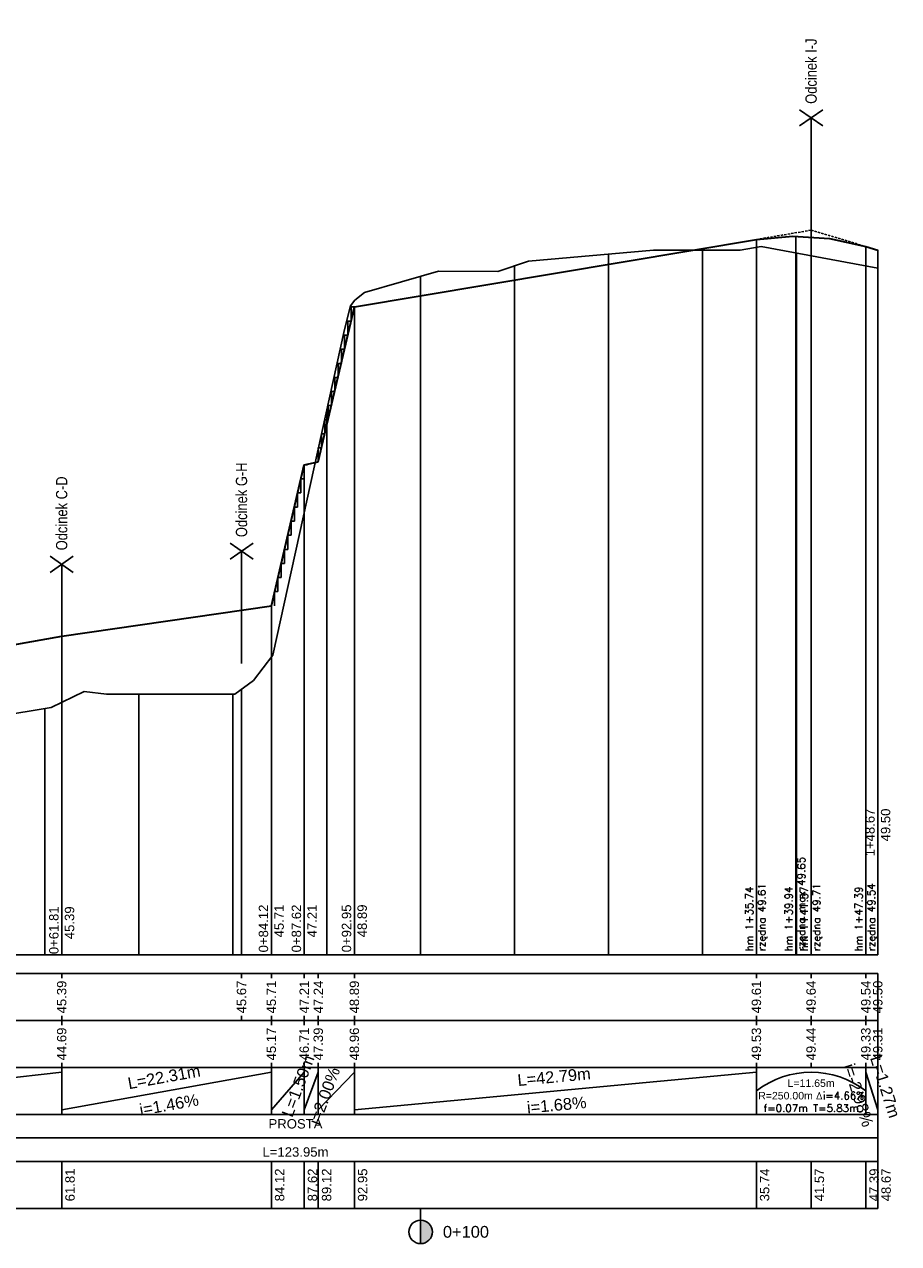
# Model space of a CAD drawing. Header units: metres. Extents: x 0 to 5465380, y 0 to 5925815.
# Tile 134 of 141: x 5464919 to 5465012, y 5925684 to 5925814. Entities that reach past the tile are written whole.
import ezdxf

# ---------------------------------------------------------------- set-up
doc = ezdxf.new("R2010")
doc.units = ezdxf.units.M
doc.linetypes.add('HIDDEN', pattern=[0.375, 0.25, -0.125])
for name, color, linetype in [('$DR - opis', 1, 'Continuous'), ('$DR - wymiary', 7, 'Continuous'), ('AecObjExplode_rys 1_Vport_D5A', 7, 'Continuous'), ('AecObjExplode_rys 3_Vport_DDD', 7, 'Continuous'), ('AecObjExplode_rys 4_Vport_E22', 7, 'Continuous'), ('C-DROGI-PROFILE', 7, 'Continuous'), ('C-DROGI-PROFILE-ETYKIETY', 7, 'Continuous'), ('C-DROGI-PROFILE-WIDOKI', 7, 'Continuous'), ('C-DROGI-PROFILE-WIDOKI-ETYKIETY', 7, 'Continuous')]:
    doc.layers.add(name, color=color, linetype=linetype)
doc.layers.add('$DR - spadki nawierzchni', color=250, linetype='Continuous', lineweight=0)
doc.styles.add('ARIAL 2', font='ARIALN.TTF')
doc.styles.get("Standard").update_dxf_attribs({"font": 'arial.ttf'})

# ---------------------------------------------------------------- blocks, each defined once
blk = doc.blocks.new('kilometraz')
at = {"linetype": 'ByBlock', "lineweight": -2}
blk.add_hatch(color=0, dxfattribs=at).paths.add_polyline_path([(0, -0.5, 0.414214), (0.5, 0, 0.414214), (0, 0.5)])
at = {"color": 0, "linetype": 'ByBlock', "lineweight": -2}
blk.add_line((0, 0.5), (0, -0.5), dxfattribs=at)
blk.add_circle((0, 0), 0.5, dxfattribs=at)
blk = doc.blocks.new('AecObjExplode_rys 1_Vport_D5A')
at = {"layer": 'C-DROGI-PROFILE', "color": 7, "linetype": 'HIDDEN', "lineweight": -3}
for p, q in [((5464997.07, 5925791.29), (5465002.89, 5925792.27)), ((5465002.89, 5925792.27), (5465008.72, 5925790.53))]:
    blk.add_line(p, q, dxfattribs=at)
at = {"layer": 'C-DROGI-PROFILE', "color": 190, "linetype": 'Continuous', "lineweight": 35}
for p, q in [((5464954.28, 5925784.1), (5464997.07, 5925791.29)), ((5465008.72, 5925790.53), (5465009.99, 5925790.15)), ((5464950.44, 5925767.6), (5464954.28, 5925784.1)), ((5464945.44, 5925752.3), (5464948.94, 5925767.3)), ((5464948.94, 5925767.3), (5464950.44, 5925767.6)), ((5464923.13, 5925749.05), (5464945.44, 5925752.3)), ((5464887.83, 5925742.9), (5464923.13, 5925749.05))]:
    blk.add_line(p, q, dxfattribs=at)
at = {"layer": 'C-DROGI-PROFILE', "color": 94, "linetype": 'Continuous', "lineweight": -3}
for p, q in [((5464995.35, 5925790.15), (5464997.58, 5925790.53)), ((5464997.58, 5925790.53), (5465009.99, 5925788.22)), ((5464972.8, 5925788.99), (5464986.13, 5925790.15)), ((5464986.13, 5925790.15), (5464995.35, 5925790.15)), ((5464955.37, 5925785.65), (5464963.23, 5925787.93)), ((5464963.23, 5925787.93), (5464969.55, 5925787.87)), ((5464969.55, 5925787.87), (5464972.8, 5925788.99)), ((5464954.32, 5925784.83), (5464955.37, 5925785.65)), ((5464953.21, 5925781.7), (5464953.88, 5925784.23)), ((5464953.88, 5925784.23), (5464954.32, 5925784.83)), ((5464945.61, 5925747.04), (5464953.21, 5925781.7)), ((5464943.55, 5925744.34), (5464945.61, 5925747.04)), ((5464941.54, 5925742.9), (5464943.55, 5925744.34)), ((5464921.99, 5925741.48), (5464925.53, 5925743.16)), ((5464925.53, 5925743.16), (5464927.89, 5925742.88)), ((5464927.89, 5925742.88), (5464941.54, 5925742.9)), ((5464902.08, 5925738.15), (5464921.99, 5925741.48))]:
    blk.add_line(p, q, dxfattribs=at)
at = {"layer": 'C-DROGI-PROFILE', "color": 4, "linetype": 'Continuous', "lineweight": 35}
blk.add_lwpolyline([(5464997.07, 5925791.29), (5465000.95, 5925791.64), (5465004.83, 5925791.39), (5465008.72, 5925790.53)], dxfattribs=at)
at = {"layer": 'C-DROGI-PROFILE-ETYKIETY', "color": 1, "linetype": 'Continuous', "lineweight": -3}
for p, q in [((5465001.27, 5925791.64), (5465001.27, 5925715.15)), ((5465002.89, 5925792.27), (5465002.89, 5925715.15)), ((5464997.07, 5925791.29), (5464997.07, 5925715.15)), ((5465008.72, 5925790.53), (5465008.72, 5925715.15))]:
    blk.add_line(p, q, dxfattribs=at)
at = {"layer": 'C-DROGI-PROFILE-ETYKIETY', "color": 7, "linetype": 'Continuous', "lineweight": -3}
for p, q in [((5465009.99, 5925790.15), (5465009.99, 5925725.46)), ((5464954.28, 5925784.1), (5464954.28, 5925715.15)), ((5464948.94, 5925767.3), (5464948.94, 5925715.15)), ((5464945.44, 5925752.3), (5464945.44, 5925715.15)), ((5464923.13, 5925749.05), (5464923.13, 5925715.15))]:
    blk.add_line(p, q, dxfattribs=at)
at = {"layer": 'C-DROGI-PROFILE-WIDOKI', "color": 7, "linetype": 'Continuous', "lineweight": -3}
for p, q in [((5464981.33, 5925715.15), (5464981.33, 5925789.74)), ((5464991.33, 5925715.15), (5464991.33, 5925790.15)), ((5465001.33, 5925715.15), (5465001.33, 5925789.84)), ((5465002.89, 5925715.15), (5465002.89, 5925789.54)), ((5464971.33, 5925715.15), (5464971.33, 5925788.48)), ((5465009.99, 5925715.15), (5465009.99, 5925788.22)), ((5464961.33, 5925715.15), (5464961.33, 5925787.38)), ((5464951.33, 5925715.15), (5464951.33, 5925773.1)), ((5464931.33, 5925715.15), (5464931.33, 5925742.89)), ((5464941.33, 5925715.15), (5464941.33, 5925742.9)), ((5464942.27, 5925715.15), (5464942.27, 5925743.43)), ((5464921.33, 5925715.15), (5464921.33, 5925741.37)), ((5464923.13, 5925715.15), (5464923.13, 5925742.02)), ((5464860.83, 5925715.15), (5465009.99, 5925715.15)), ((5464945.44, 5925713.15), (5464945.44, 5925712.65)), ((5464948.94, 5925713.15), (5464948.94, 5925712.65)), ((5464950.44, 5925713.15), (5464950.44, 5925712.65)), ((5464954.28, 5925713.15), (5464954.28, 5925712.65)), ((5464997.07, 5925713.15), (5464997.07, 5925712.65)), ((5465008.72, 5925713.15), (5465008.72, 5925712.65)), ((5465009.99, 5925713.15), (5465009.99, 5925712.65)), ((5464945.44, 5925708.15), (5464945.44, 5925708.65)), ((5464948.94, 5925708.15), (5464948.94, 5925708.65)), ((5464950.44, 5925708.15), (5464950.44, 5925708.65)), ((5464954.28, 5925708.15), (5464954.28, 5925708.65)), ((5464997.07, 5925708.15), (5464997.07, 5925708.65)), ((5465008.72, 5925708.15), (5465008.72, 5925708.65)), ((5465009.99, 5925708.15), (5465009.99, 5925708.65)), ((5464923.13, 5925698.15), (5464923.13, 5925703.15)), ((5464945.44, 5925698.15), (5464945.44, 5925703.15)), ((5464948.94, 5925698.15), (5464948.94, 5925703.15)), ((5464950.44, 5925698.15), (5464950.44, 5925703.15)), ((5464954.28, 5925698.15), (5464954.28, 5925703.15)), ((5464997.07, 5925698.15), (5464997.07, 5925703.15)), ((5465008.72, 5925698.15), (5465008.72, 5925703.15)), ((5464961.33, 5925688.15), (5464961.33, 5925685.65))]:
    blk.add_line(p, q, dxfattribs=at)
at = {"layer": 'C-DROGI-PROFILE-WIDOKI', "color": 8, "linetype": 'Continuous', "lineweight": -3}
blk.add_line((5465009.99, 5925715.15), (5465009.99, 5925788.22), dxfattribs=at)
at = {"layer": 'C-DROGI-PROFILE-WIDOKI', "color": 4, "linetype": 'Continuous', "lineweight": -3}
for p, q in [((5464923.13, 5925713.15), (5464923.13, 5925712.65)), ((5464942.27, 5925713.15), (5464942.27, 5925712.65)), ((5465002.89, 5925713.15), (5465002.89, 5925712.65)), ((5464923.13, 5925708.15), (5464923.13, 5925708.65)), ((5464942.27, 5925708.15), (5464942.27, 5925708.65)), ((5465002.89, 5925708.15), (5465002.89, 5925708.65)), ((5464887.83, 5925698.65), (5464923.13, 5925702.65)), ((5464923.13, 5925698.65), (5464945.44, 5925702.65)), ((5464945.44, 5925698.65), (5464948.94, 5925702.65)), ((5464948.94, 5925698.65), (5464950.44, 5925702.65)), ((5464950.44, 5925698.65), (5464954.28, 5925702.65)), ((5464954.28, 5925698.65), (5464997.07, 5925702.65)), ((5465008.72, 5925702.65), (5465009.99, 5925698.65)), ((5464886.04, 5925695.65), (5465009.99, 5925695.65))]:
    blk.add_line(p, q, dxfattribs=at)
at = {"layer": 'C-DROGI-PROFILE-WIDOKI', "color": 1, "linetype": 'Continuous', "lineweight": -3}
for p, q in [((5464923.13, 5925708.15), (5464923.13, 5925707.65)), ((5464945.44, 5925708.15), (5464945.44, 5925707.65)), ((5464948.94, 5925708.15), (5464948.94, 5925707.65)), ((5464950.44, 5925708.15), (5464950.44, 5925707.65)), ((5464954.28, 5925708.15), (5464954.28, 5925707.65)), ((5464997.07, 5925708.15), (5464997.07, 5925707.65)), ((5465002.89, 5925708.15), (5465002.89, 5925707.65)), ((5465008.72, 5925708.15), (5465008.72, 5925707.65)), ((5465009.99, 5925708.15), (5465009.99, 5925707.65)), ((5464923.13, 5925703.15), (5464923.13, 5925703.65)), ((5464945.44, 5925703.15), (5464945.44, 5925703.65)), ((5464948.94, 5925703.15), (5464948.94, 5925703.65)), ((5464950.44, 5925703.15), (5464950.44, 5925703.65)), ((5464954.28, 5925703.15), (5464954.28, 5925703.65)), ((5464997.07, 5925703.15), (5464997.07, 5925703.65)), ((5465002.89, 5925703.15), (5465002.89, 5925703.65)), ((5465008.72, 5925703.15), (5465008.72, 5925703.65)), ((5465009.99, 5925703.15), (5465009.99, 5925703.65)), ((5464923.13, 5925688.15), (5464923.13, 5925693.15)), ((5464945.44, 5925688.15), (5464945.44, 5925693.15)), ((5464948.94, 5925688.15), (5464948.94, 5925693.15)), ((5464950.44, 5925688.15), (5464950.44, 5925693.15)), ((5464954.28, 5925688.15), (5464954.28, 5925693.15)), ((5464997.07, 5925688.15), (5464997.07, 5925693.15)), ((5465002.89, 5925688.15), (5465002.89, 5925693.15)), ((5465008.72, 5925688.15), (5465008.72, 5925693.15)), ((5465009.99, 5925688.15), (5465009.99, 5925693.15))]:
    blk.add_line(p, q, dxfattribs=at)
at = {"layer": 'C-DROGI-PROFILE-WIDOKI', "color": 4, "linetype": 'Continuous', "lineweight": -3, "extrusion": (0, 0, -1)}
blk.add_arc((-5465002.89, 5925693.17), 9.48, 52.0968, 127.9032, dxfattribs=at)
at = {"layer": 'C-DROGI-PROFILE-WIDOKI', "color": 7, "linetype": 'Continuous', "lineweight": -3}
for points in [[(5464861.33, 5925708.15), (5465009.99, 5925708.15), (5465009.99, 5925713.15), (5464861.33, 5925713.15)], [(5464861.33, 5925703.15), (5465009.99, 5925703.15), (5465009.99, 5925708.15), (5464861.33, 5925708.15)], [(5464861.33, 5925698.15), (5465009.99, 5925698.15), (5465009.99, 5925703.15), (5464861.33, 5925703.15)], [(5464861.33, 5925693.15), (5465009.99, 5925693.15), (5465009.99, 5925698.15), (5464861.33, 5925698.15)], [(5464861.33, 5925688.15), (5465009.99, 5925688.15), (5465009.99, 5925693.15), (5464861.33, 5925693.15)]]:
    blk.add_3dface(points, dxfattribs=at)
at = {"layer": '$DR - wymiary', "color": 7, "linetype": 'Continuous', "lineweight": -3, "xscale": 2.499999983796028, "yscale": 2.499999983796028, "zscale": 2.499999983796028, "rotation": 8.53773646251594e-07}
blk.add_blockref('kilometraz', (5464961.33, 5925685.65), dxfattribs=at)
at = {"layer": 'C-DROGI-PROFILE-ETYKIETY', "color": 7, "linetype": 'Continuous', "lineweight": -3, "char_height": 1, "attachment_point": 6, "rotation": 90}
for s, insert in [('1+48.67\\P{\\fArial|b0|i0|c238|p34;49.50}', (5465009.99, 5925730.71)), ('0+84.12\\P{\\fArial|b0|i0|c238|p34;45.71}', (5464945.44, 5925720.49)), ('0+87.62\\P{\\fArial|b0|i0|c238|p34;47.21}', (5464948.94, 5925720.49)), ('0+92.95\\P{\\fArial|b0|i0|c238|p34;48.89}', (5464954.28, 5925720.5)), ('0+61.81\\P{\\fArial|b0|i0|c238|p34;45.39}', (5464923.13, 5925720.3))]:
    blk.add_mtext(s, dxfattribs=dict(at, insert=insert))
at = {"layer": 'C-DROGI-PROFILE-ETYKIETY', "color": 2, "linetype": 'Continuous', "lineweight": -3, "char_height": 0.8, "attachment_point": 4}
for s, insert, rotation in [('{\\Fsimplex.shx|c0;hm 1+39.94\\Przędna max\\Fsimplex.shx|c0; 49.65}', (5465001.27, 5925715.53), 90), ('{\\Fsimplex.shx|c0;hm 1+35.74\\Przędna 49.61}', (5464997.07, 5925715.53), 90), ('{\\Fsimplex.shx|c0;hm 1+41.57\\Fsimplex.shx|c0;\\Przędna 49.71}', (5465002.89, 5925715.53), 89.9993), ('{\\Fsimplex.shx|c0;hm 1+47.39\\Fsimplex.shx|c0;\\Przędna 49.54}', (5465008.72, 5925715.53), 90)]:
    blk.add_mtext(s, dxfattribs=dict(at, insert=insert, rotation=rotation))
at = {"layer": 'C-DROGI-PROFILE-ETYKIETY', "color": 1, "linetype": 'Continuous', "lineweight": -3, "insert": (5465002.89, 5925700.15), "char_height": 0.8, "attachment_point": 5, "rotation": 359.9993}
blk.add_mtext('L=11.65m\\PR=250.00m {\\Fsimplex.shx|c238;Δ\\Fsimplex.shx|c0;i=4.66%\\Pf=0.07m T=5.83m}', dxfattribs=at)
at = {"layer": 'C-DROGI-PROFILE-WIDOKI-ETYKIETY', "color": 7, "linetype": 'Continuous', "lineweight": -3}
for s, insert, char_height, attachment_point, rotation in [('45.39', (5464923.13, 5925710.65), 1, 5, 90), ('45.67', (5464942.27, 5925710.65), 1, 5, 90), ('45.71', (5464945.44, 5925710.65), 1, 5, 90), ('47.21', (5464948.94, 5925710.65), 1, 5, 90), ('47.24', (5464950.44, 5925710.65), 1, 5, 90), ('48.89', (5464954.28, 5925710.65), 1, 5, 90), ('49.61', (5464997.07, 5925710.65), 1, 5, 90), ('49.64', (5465002.89, 5925710.65), 1, 5, 90), ('49.54', (5465008.72, 5925710.65), 1, 5, 90), ('49.50', (5465009.99, 5925710.65), 1, 5, 90), ('44.69', (5464923.13, 5925705.65), 1, 5, 90), ('45.17', (5464945.44, 5925705.65), 1, 5, 90), ('46.71', (5464948.94, 5925705.65), 1, 5, 90), ('47.39', (5464950.44, 5925705.65), 1, 5, 90), ('48.96', (5464954.28, 5925705.65), 1, 5, 90), ('49.53', (5464997.07, 5925705.65), 1, 5, 90), ('49.44', (5465002.89, 5925705.65), 1, 5, 90), ('49.33', (5465008.72, 5925705.65), 1, 5, 90), ('49.31', (5465009.99, 5925705.65), 1, 5, 90), ('L=1.50m', (5464948.29, 5925701.18), 1.25, 5, 69.444), ('i=-2.98%', (5465007.92, 5925700.2), 1.25, 5, 287.6602), ('L=1.27m', (5465010.78, 5925701.11), 1.25, 5, 287.6602), ('L=22.31m', (5464934.02, 5925702.13), 1.25, 5, 10.1648), ('i=2.00%', (5464951.1, 5925700.13), 1.25, 5, 69.444), ('L=42.79m', (5464975.53, 5925702.15), 1.25, 5, 5.3407), ('i=1.46%', (5464934.55, 5925699.18), 1.25, 5, 10.1648), ('i=1.68%', (5464975.81, 5925699.16), 1.25, 5, 5.3407), ('61.81', (5464923.51, 5925690.65), 1, 2, 90), ('84.12', (5464945.82, 5925690.65), 1, 2, 90), ('87.62', (5464949.32, 5925690.65), 1, 2, 90), ('89.12', (5464950.82, 5925690.65), 1, 2, 90), ('92.95', (5464954.65, 5925690.65), 1, 2, 90), ('35.74', (5464997.44, 5925690.65), 1, 2, 90), ('41.57', (5465003.27, 5925690.65), 1, 2, 90), ('47.39', (5465009.09, 5925690.65), 1, 2, 90), ('48.67', (5465010.37, 5925690.65), 1, 2, 90)]:
    blk.add_mtext(s, dxfattribs=dict(at, insert=insert, char_height=char_height, attachment_point=attachment_point, rotation=rotation))
for s, insert, char_height, attachment_point in [('PROSTA', (5464948.01, 5925697.15), 1, 5), ('L=123.95m', (5464948.01, 5925694.15), 1, 5), ('0+100', (5464963.7, 5925685.65), 1.25, 4)]:
    blk.add_mtext(s, dxfattribs=dict(at, insert=insert, char_height=char_height, attachment_point=attachment_point))
blk = doc.blocks.new('AecObjExplode_rys 4_Vport_E22')
at = {"layer": 'C-DROGI-PROFILE', "color": 7, "linetype": 'HIDDEN', "lineweight": -3}
for p, q in [((5464997.07, 5925791.29), (5465002.89, 5925792.27)), ((5465002.89, 5925792.27), (5465008.72, 5925790.53))]:
    blk.add_line(p, q, dxfattribs=at)
at = {"layer": 'C-DROGI-PROFILE', "color": 190, "linetype": 'Continuous', "lineweight": 35}
for p, q in [((5464954.28, 5925784.1), (5464997.07, 5925791.29)), ((5465008.72, 5925790.53), (5465009.99, 5925790.15)), ((5464950.44, 5925767.6), (5464954.28, 5925784.1)), ((5464945.44, 5925752.3), (5464948.94, 5925767.3)), ((5464948.94, 5925767.3), (5464950.44, 5925767.6)), ((5464923.13, 5925749.05), (5464945.44, 5925752.3)), ((5464887.83, 5925742.9), (5464923.13, 5925749.05))]:
    blk.add_line(p, q, dxfattribs=at)
at = {"layer": 'C-DROGI-PROFILE', "color": 94, "linetype": 'Continuous', "lineweight": -3}
for p, q in [((5464995.35, 5925790.15), (5464997.58, 5925790.53)), ((5464997.58, 5925790.53), (5465009.99, 5925788.22)), ((5464972.8, 5925788.99), (5464986.13, 5925790.15)), ((5464986.13, 5925790.15), (5464995.35, 5925790.15)), ((5464955.37, 5925785.65), (5464963.23, 5925787.93)), ((5464963.23, 5925787.93), (5464969.55, 5925787.87)), ((5464969.55, 5925787.87), (5464972.8, 5925788.99)), ((5464954.32, 5925784.83), (5464955.37, 5925785.65)), ((5464953.21, 5925781.7), (5464953.88, 5925784.23)), ((5464953.88, 5925784.23), (5464954.32, 5925784.83)), ((5464945.61, 5925747.04), (5464953.21, 5925781.7)), ((5464943.55, 5925744.34), (5464945.61, 5925747.04)), ((5464941.54, 5925742.9), (5464943.55, 5925744.34)), ((5464921.99, 5925741.48), (5464925.53, 5925743.16)), ((5464925.53, 5925743.16), (5464927.89, 5925742.88)), ((5464927.89, 5925742.88), (5464941.54, 5925742.9)), ((5464902.08, 5925738.15), (5464921.99, 5925741.48))]:
    blk.add_line(p, q, dxfattribs=at)
at = {"layer": 'C-DROGI-PROFILE', "color": 4, "linetype": 'Continuous', "lineweight": 35}
blk.add_lwpolyline([(5464997.07, 5925791.29), (5465000.95, 5925791.64), (5465004.83, 5925791.39), (5465008.72, 5925790.53)], dxfattribs=at)
at = {"layer": 'C-DROGI-PROFILE-ETYKIETY', "color": 1, "linetype": 'Continuous', "lineweight": -3}
for p, q in [((5465001.27, 5925791.64), (5465001.27, 5925715.15)), ((5465002.89, 5925792.27), (5465002.89, 5925715.15)), ((5464997.07, 5925791.29), (5464997.07, 5925715.15)), ((5465008.72, 5925790.53), (5465008.72, 5925715.15))]:
    blk.add_line(p, q, dxfattribs=at)
at = {"layer": 'C-DROGI-PROFILE-ETYKIETY', "color": 7, "linetype": 'Continuous', "lineweight": -3}
for p, q in [((5465009.99, 5925790.15), (5465009.99, 5925725.46)), ((5464954.28, 5925784.1), (5464954.28, 5925715.15)), ((5464948.94, 5925767.3), (5464948.94, 5925715.15)), ((5464945.44, 5925752.3), (5464945.44, 5925715.15)), ((5464923.13, 5925749.05), (5464923.13, 5925715.15))]:
    blk.add_line(p, q, dxfattribs=at)
at = {"layer": 'C-DROGI-PROFILE-WIDOKI', "color": 7, "linetype": 'Continuous', "lineweight": -3}
for p, q in [((5464981.33, 5925715.15), (5464981.33, 5925789.74)), ((5464991.33, 5925715.15), (5464991.33, 5925790.15)), ((5465001.33, 5925715.15), (5465001.33, 5925789.84)), ((5465002.89, 5925715.15), (5465002.89, 5925789.54)), ((5464971.33, 5925715.15), (5464971.33, 5925788.48)), ((5465009.99, 5925715.15), (5465009.99, 5925788.22)), ((5464961.33, 5925715.15), (5464961.33, 5925787.38)), ((5464951.33, 5925715.15), (5464951.33, 5925773.1)), ((5464931.33, 5925715.15), (5464931.33, 5925742.89)), ((5464941.33, 5925715.15), (5464941.33, 5925742.9)), ((5464942.27, 5925715.15), (5464942.27, 5925743.43)), ((5464921.33, 5925715.15), (5464921.33, 5925741.37)), ((5464923.13, 5925715.15), (5464923.13, 5925742.02)), ((5464860.83, 5925715.15), (5465009.99, 5925715.15)), ((5464945.44, 5925713.15), (5464945.44, 5925712.65)), ((5464948.94, 5925713.15), (5464948.94, 5925712.65)), ((5464950.44, 5925713.15), (5464950.44, 5925712.65)), ((5464954.28, 5925713.15), (5464954.28, 5925712.65)), ((5464997.07, 5925713.15), (5464997.07, 5925712.65)), ((5465008.72, 5925713.15), (5465008.72, 5925712.65)), ((5465009.99, 5925713.15), (5465009.99, 5925712.65)), ((5464945.44, 5925708.15), (5464945.44, 5925708.65)), ((5464948.94, 5925708.15), (5464948.94, 5925708.65)), ((5464950.44, 5925708.15), (5464950.44, 5925708.65)), ((5464954.28, 5925708.15), (5464954.28, 5925708.65)), ((5464997.07, 5925708.15), (5464997.07, 5925708.65)), ((5465008.72, 5925708.15), (5465008.72, 5925708.65)), ((5465009.99, 5925708.15), (5465009.99, 5925708.65)), ((5464923.13, 5925698.15), (5464923.13, 5925703.15)), ((5464945.44, 5925698.15), (5464945.44, 5925703.15)), ((5464948.94, 5925698.15), (5464948.94, 5925703.15)), ((5464950.44, 5925698.15), (5464950.44, 5925703.15)), ((5464954.28, 5925698.15), (5464954.28, 5925703.15)), ((5464997.07, 5925698.15), (5464997.07, 5925703.15)), ((5465008.72, 5925698.15), (5465008.72, 5925703.15)), ((5464961.33, 5925688.15), (5464961.33, 5925685.65))]:
    blk.add_line(p, q, dxfattribs=at)
at = {"layer": 'C-DROGI-PROFILE-WIDOKI', "color": 8, "linetype": 'Continuous', "lineweight": -3}
blk.add_line((5465009.99, 5925715.15), (5465009.99, 5925788.22), dxfattribs=at)
at = {"layer": 'C-DROGI-PROFILE-WIDOKI', "color": 4, "linetype": 'Continuous', "lineweight": -3}
for p, q in [((5464923.13, 5925713.15), (5464923.13, 5925712.65)), ((5464942.27, 5925713.15), (5464942.27, 5925712.65)), ((5465002.89, 5925713.15), (5465002.89, 5925712.65)), ((5464923.13, 5925708.15), (5464923.13, 5925708.65)), ((5464942.27, 5925708.15), (5464942.27, 5925708.65)), ((5465002.89, 5925708.15), (5465002.89, 5925708.65)), ((5464887.83, 5925698.65), (5464923.13, 5925702.65)), ((5464923.13, 5925698.65), (5464945.44, 5925702.65)), ((5464945.44, 5925698.65), (5464948.94, 5925702.65)), ((5464948.94, 5925698.65), (5464950.44, 5925702.65)), ((5464950.44, 5925698.65), (5464954.28, 5925702.65)), ((5464954.28, 5925698.65), (5464997.07, 5925702.65)), ((5465008.72, 5925702.65), (5465009.99, 5925698.65)), ((5464886.04, 5925695.65), (5465009.99, 5925695.65))]:
    blk.add_line(p, q, dxfattribs=at)
at = {"layer": 'C-DROGI-PROFILE-WIDOKI', "color": 1, "linetype": 'Continuous', "lineweight": -3}
for p, q in [((5464923.13, 5925708.15), (5464923.13, 5925707.65)), ((5464945.44, 5925708.15), (5464945.44, 5925707.65)), ((5464948.94, 5925708.15), (5464948.94, 5925707.65)), ((5464950.44, 5925708.15), (5464950.44, 5925707.65)), ((5464954.28, 5925708.15), (5464954.28, 5925707.65)), ((5464997.07, 5925708.15), (5464997.07, 5925707.65)), ((5465002.89, 5925708.15), (5465002.89, 5925707.65)), ((5465008.72, 5925708.15), (5465008.72, 5925707.65)), ((5465009.99, 5925708.15), (5465009.99, 5925707.65)), ((5464923.13, 5925703.15), (5464923.13, 5925703.65)), ((5464945.44, 5925703.15), (5464945.44, 5925703.65)), ((5464948.94, 5925703.15), (5464948.94, 5925703.65)), ((5464950.44, 5925703.15), (5464950.44, 5925703.65)), ((5464954.28, 5925703.15), (5464954.28, 5925703.65)), ((5464997.07, 5925703.15), (5464997.07, 5925703.65)), ((5465002.89, 5925703.15), (5465002.89, 5925703.65)), ((5465008.72, 5925703.15), (5465008.72, 5925703.65)), ((5465009.99, 5925703.15), (5465009.99, 5925703.65)), ((5464923.13, 5925688.15), (5464923.13, 5925693.15)), ((5464945.44, 5925688.15), (5464945.44, 5925693.15)), ((5464948.94, 5925688.15), (5464948.94, 5925693.15)), ((5464950.44, 5925688.15), (5464950.44, 5925693.15)), ((5464954.28, 5925688.15), (5464954.28, 5925693.15)), ((5464997.07, 5925688.15), (5464997.07, 5925693.15)), ((5465002.89, 5925688.15), (5465002.89, 5925693.15)), ((5465008.72, 5925688.15), (5465008.72, 5925693.15)), ((5465009.99, 5925688.15), (5465009.99, 5925693.15))]:
    blk.add_line(p, q, dxfattribs=at)
at = {"layer": 'C-DROGI-PROFILE-WIDOKI', "color": 4, "linetype": 'Continuous', "lineweight": -3, "extrusion": (0, 0, -1)}
blk.add_arc((-5465002.89, 5925693.17), 9.48, 52.0968, 127.9032, dxfattribs=at)
at = {"layer": 'C-DROGI-PROFILE-WIDOKI', "color": 7, "linetype": 'Continuous', "lineweight": -3}
for points in [[(5464861.33, 5925708.15), (5465009.99, 5925708.15), (5465009.99, 5925713.15), (5464861.33, 5925713.15)], [(5464861.33, 5925703.15), (5465009.99, 5925703.15), (5465009.99, 5925708.15), (5464861.33, 5925708.15)], [(5464861.33, 5925698.15), (5465009.99, 5925698.15), (5465009.99, 5925703.15), (5464861.33, 5925703.15)], [(5464861.33, 5925693.15), (5465009.99, 5925693.15), (5465009.99, 5925698.15), (5464861.33, 5925698.15)], [(5464861.33, 5925688.15), (5465009.99, 5925688.15), (5465009.99, 5925693.15), (5464861.33, 5925693.15)]]:
    blk.add_3dface(points, dxfattribs=at)
at = {"layer": '$DR - wymiary', "color": 7, "linetype": 'Continuous', "lineweight": -3, "xscale": 2.50000000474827, "yscale": 2.50000000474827, "zscale": 2.50000000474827}
blk.add_blockref('kilometraz', (5464961.33, 5925685.65), dxfattribs=at)
at = {"layer": 'C-DROGI-PROFILE-ETYKIETY', "color": 7, "linetype": 'Continuous', "lineweight": -3, "char_height": 1, "attachment_point": 6, "rotation": 90}
for s, insert in [('1+48.67\\P{\\fArial|b0|i0|c238|p34;49.50}', (5465009.99, 5925730.71)), ('0+84.12\\P{\\fArial|b0|i0|c238|p34;45.71}', (5464945.44, 5925720.49)), ('0+87.62\\P{\\fArial|b0|i0|c238|p34;47.21}', (5464948.94, 5925720.49)), ('0+92.95\\P{\\fArial|b0|i0|c238|p34;48.89}', (5464954.28, 5925720.5)), ('0+61.81\\P{\\fArial|b0|i0|c238|p34;45.39}', (5464923.13, 5925720.3))]:
    blk.add_mtext(s, dxfattribs=dict(at, insert=insert))
at = {"layer": 'C-DROGI-PROFILE-ETYKIETY', "color": 2, "linetype": 'Continuous', "lineweight": -3, "char_height": 0.8, "attachment_point": 4}
for s, insert, rotation in [('{\\Fsimplex.shx|c0;hm 1+39.94\\Przędna max\\Fsimplex.shx|c0; 49.65}', (5465001.27, 5925715.53), 90), ('{\\Fsimplex.shx|c0;hm 1+35.74\\Przędna 49.61}', (5464997.07, 5925715.53), 90), ('{\\Fsimplex.shx|c0;hm 1+41.57\\Fsimplex.shx|c0;\\Przędna 49.71}', (5465002.89, 5925715.53), 89.9993), ('{\\Fsimplex.shx|c0;hm 1+47.39\\Fsimplex.shx|c0;\\Przędna 49.54}', (5465008.72, 5925715.53), 90)]:
    blk.add_mtext(s, dxfattribs=dict(at, insert=insert, rotation=rotation))
at = {"layer": 'C-DROGI-PROFILE-ETYKIETY', "color": 1, "linetype": 'Continuous', "lineweight": -3, "insert": (5465002.89, 5925700.15), "char_height": 0.8, "attachment_point": 5, "rotation": 359.9993}
blk.add_mtext('L=11.65m\\PR=250.00m {\\Fsimplex.shx|c238;Δ\\Fsimplex.shx|c0;i=4.66%\\Pf=0.07m T=5.83m}', dxfattribs=at)
at = {"layer": 'C-DROGI-PROFILE-WIDOKI-ETYKIETY', "color": 7, "linetype": 'Continuous', "lineweight": -3}
for s, insert, char_height, attachment_point, rotation in [('45.39', (5464923.13, 5925710.65), 1, 5, 90), ('45.67', (5464942.27, 5925710.65), 1, 5, 90), ('45.71', (5464945.44, 5925710.65), 1, 5, 90), ('47.21', (5464948.94, 5925710.65), 1, 5, 90), ('47.24', (5464950.44, 5925710.65), 1, 5, 90), ('48.89', (5464954.28, 5925710.65), 1, 5, 90), ('49.61', (5464997.07, 5925710.65), 1, 5, 90), ('49.64', (5465002.89, 5925710.65), 1, 5, 90), ('49.54', (5465008.72, 5925710.65), 1, 5, 90), ('49.50', (5465009.99, 5925710.65), 1, 5, 90), ('44.69', (5464923.13, 5925705.65), 1, 5, 90), ('45.17', (5464945.44, 5925705.65), 1, 5, 90), ('46.71', (5464948.94, 5925705.65), 1, 5, 90), ('47.39', (5464950.44, 5925705.65), 1, 5, 90), ('48.96', (5464954.28, 5925705.65), 1, 5, 90), ('49.53', (5464997.07, 5925705.65), 1, 5, 90), ('49.44', (5465002.89, 5925705.65), 1, 5, 90), ('49.33', (5465008.72, 5925705.65), 1, 5, 90), ('49.31', (5465009.99, 5925705.65), 1, 5, 90), ('L=1.50m', (5464948.29, 5925701.18), 1.25, 5, 69.444), ('i=-2.98%', (5465007.92, 5925700.2), 1.25, 5, 287.6602), ('L=1.27m', (5465010.78, 5925701.11), 1.25, 5, 287.6602), ('L=22.31m', (5464934.02, 5925702.13), 1.25, 5, 10.1648), ('i=2.00%', (5464951.1, 5925700.13), 1.25, 5, 69.444), ('L=42.79m', (5464975.53, 5925702.15), 1.25, 5, 5.3407), ('i=1.46%', (5464934.55, 5925699.18), 1.25, 5, 10.1648), ('i=1.68%', (5464975.81, 5925699.16), 1.25, 5, 5.3407), ('61.81', (5464923.51, 5925690.65), 1, 2, 90), ('84.12', (5464945.82, 5925690.65), 1, 2, 90), ('87.62', (5464949.32, 5925690.65), 1, 2, 90), ('89.12', (5464950.82, 5925690.65), 1, 2, 90), ('92.95', (5464954.65, 5925690.65), 1, 2, 90), ('35.74', (5464997.44, 5925690.65), 1, 2, 90), ('41.57', (5465003.27, 5925690.65), 1, 2, 90), ('47.39', (5465009.09, 5925690.65), 1, 2, 90), ('48.67', (5465010.37, 5925690.65), 1, 2, 90)]:
    blk.add_mtext(s, dxfattribs=dict(at, insert=insert, char_height=char_height, attachment_point=attachment_point, rotation=rotation))
for s, insert, char_height, attachment_point in [('PROSTA', (5464948.01, 5925697.15), 1, 5), ('L=123.95m', (5464948.01, 5925694.15), 1, 5), ('0+100', (5464963.7, 5925685.65), 1.25, 4)]:
    blk.add_mtext(s, dxfattribs=dict(at, insert=insert, char_height=char_height, attachment_point=attachment_point))
blk = doc.blocks.new('AecObjExplode_rys 3_Vport_DDD')
at = {"layer": 'C-DROGI-PROFILE', "color": 7, "linetype": 'HIDDEN', "lineweight": -3}
for p, q in [((5464997.07, 5925791.29), (5465002.89, 5925792.27)), ((5465002.89, 5925792.27), (5465008.72, 5925790.53))]:
    blk.add_line(p, q, dxfattribs=at)
at = {"layer": 'C-DROGI-PROFILE', "color": 190, "linetype": 'Continuous', "lineweight": 35}
for p, q in [((5464954.28, 5925784.1), (5464997.07, 5925791.29)), ((5465008.72, 5925790.53), (5465009.99, 5925790.15)), ((5464950.44, 5925767.6), (5464954.28, 5925784.1)), ((5464945.44, 5925752.3), (5464948.94, 5925767.3)), ((5464948.94, 5925767.3), (5464950.44, 5925767.6)), ((5464923.13, 5925749.05), (5464945.44, 5925752.3)), ((5464887.83, 5925742.9), (5464923.13, 5925749.05))]:
    blk.add_line(p, q, dxfattribs=at)
at = {"layer": 'C-DROGI-PROFILE', "color": 94, "linetype": 'Continuous', "lineweight": -3}
for p, q in [((5464995.35, 5925790.15), (5464997.58, 5925790.53)), ((5464997.58, 5925790.53), (5465009.99, 5925788.22)), ((5464972.8, 5925788.99), (5464986.13, 5925790.15)), ((5464986.13, 5925790.15), (5464995.35, 5925790.15)), ((5464955.37, 5925785.65), (5464963.23, 5925787.93)), ((5464963.23, 5925787.93), (5464969.55, 5925787.87)), ((5464969.55, 5925787.87), (5464972.8, 5925788.99)), ((5464954.32, 5925784.83), (5464955.37, 5925785.65)), ((5464953.21, 5925781.7), (5464953.88, 5925784.23)), ((5464953.88, 5925784.23), (5464954.32, 5925784.83)), ((5464945.61, 5925747.04), (5464953.21, 5925781.7)), ((5464943.55, 5925744.34), (5464945.61, 5925747.04)), ((5464941.54, 5925742.9), (5464943.55, 5925744.34)), ((5464921.99, 5925741.48), (5464925.53, 5925743.16)), ((5464925.53, 5925743.16), (5464927.89, 5925742.88)), ((5464927.89, 5925742.88), (5464941.54, 5925742.9)), ((5464902.08, 5925738.15), (5464921.99, 5925741.48))]:
    blk.add_line(p, q, dxfattribs=at)
at = {"layer": 'C-DROGI-PROFILE', "color": 4, "linetype": 'Continuous', "lineweight": 35}
blk.add_lwpolyline([(5464997.07, 5925791.29), (5465000.95, 5925791.64), (5465004.83, 5925791.39), (5465008.72, 5925790.53)], dxfattribs=at)
at = {"layer": 'C-DROGI-PROFILE-ETYKIETY', "color": 1, "linetype": 'Continuous', "lineweight": -3}
for p, q in [((5465001.27, 5925791.64), (5465001.27, 5925715.15)), ((5465002.89, 5925792.27), (5465002.89, 5925715.15)), ((5464997.07, 5925791.29), (5464997.07, 5925715.15)), ((5465008.72, 5925790.53), (5465008.72, 5925715.15))]:
    blk.add_line(p, q, dxfattribs=at)
at = {"layer": 'C-DROGI-PROFILE-ETYKIETY', "color": 7, "linetype": 'Continuous', "lineweight": -3}
for p, q in [((5465009.99, 5925790.15), (5465009.99, 5925725.46)), ((5464954.28, 5925784.1), (5464954.28, 5925715.15)), ((5464948.94, 5925767.3), (5464948.94, 5925715.15)), ((5464945.44, 5925752.3), (5464945.44, 5925715.15)), ((5464923.13, 5925749.05), (5464923.13, 5925715.15))]:
    blk.add_line(p, q, dxfattribs=at)
at = {"layer": 'C-DROGI-PROFILE-WIDOKI', "color": 7, "linetype": 'Continuous', "lineweight": -3}
for p, q in [((5464981.33, 5925715.15), (5464981.33, 5925789.74)), ((5464991.33, 5925715.15), (5464991.33, 5925790.15)), ((5465001.33, 5925715.15), (5465001.33, 5925789.84)), ((5465002.89, 5925715.15), (5465002.89, 5925789.54)), ((5464971.33, 5925715.15), (5464971.33, 5925788.48)), ((5465009.99, 5925715.15), (5465009.99, 5925788.22)), ((5464961.33, 5925715.15), (5464961.33, 5925787.38)), ((5464951.33, 5925715.15), (5464951.33, 5925773.1)), ((5464931.33, 5925715.15), (5464931.33, 5925742.89)), ((5464941.33, 5925715.15), (5464941.33, 5925742.9)), ((5464942.27, 5925715.15), (5464942.27, 5925743.43)), ((5464921.33, 5925715.15), (5464921.33, 5925741.37)), ((5464923.13, 5925715.15), (5464923.13, 5925742.02)), ((5464860.83, 5925715.15), (5465009.99, 5925715.15)), ((5464945.44, 5925713.15), (5464945.44, 5925712.65)), ((5464948.94, 5925713.15), (5464948.94, 5925712.65)), ((5464950.44, 5925713.15), (5464950.44, 5925712.65)), ((5464954.28, 5925713.15), (5464954.28, 5925712.65)), ((5464997.07, 5925713.15), (5464997.07, 5925712.65)), ((5465008.72, 5925713.15), (5465008.72, 5925712.65)), ((5465009.99, 5925713.15), (5465009.99, 5925712.65)), ((5464945.44, 5925708.15), (5464945.44, 5925708.65)), ((5464948.94, 5925708.15), (5464948.94, 5925708.65)), ((5464950.44, 5925708.15), (5464950.44, 5925708.65)), ((5464954.28, 5925708.15), (5464954.28, 5925708.65)), ((5464997.07, 5925708.15), (5464997.07, 5925708.65)), ((5465008.72, 5925708.15), (5465008.72, 5925708.65)), ((5465009.99, 5925708.15), (5465009.99, 5925708.65)), ((5464923.13, 5925698.15), (5464923.13, 5925703.15)), ((5464945.44, 5925698.15), (5464945.44, 5925703.15)), ((5464948.94, 5925698.15), (5464948.94, 5925703.15)), ((5464950.44, 5925698.15), (5464950.44, 5925703.15)), ((5464954.28, 5925698.15), (5464954.28, 5925703.15)), ((5464997.07, 5925698.15), (5464997.07, 5925703.15)), ((5465008.72, 5925698.15), (5465008.72, 5925703.15)), ((5464961.33, 5925688.15), (5464961.33, 5925685.65))]:
    blk.add_line(p, q, dxfattribs=at)
at = {"layer": 'C-DROGI-PROFILE-WIDOKI', "color": 8, "linetype": 'Continuous', "lineweight": -3}
blk.add_line((5465009.99, 5925715.15), (5465009.99, 5925788.22), dxfattribs=at)
at = {"layer": 'C-DROGI-PROFILE-WIDOKI', "color": 4, "linetype": 'Continuous', "lineweight": -3}
for p, q in [((5464923.13, 5925713.15), (5464923.13, 5925712.65)), ((5464942.27, 5925713.15), (5464942.27, 5925712.65)), ((5465002.89, 5925713.15), (5465002.89, 5925712.65)), ((5464923.13, 5925708.15), (5464923.13, 5925708.65)), ((5464942.27, 5925708.15), (5464942.27, 5925708.65)), ((5465002.89, 5925708.15), (5465002.89, 5925708.65)), ((5464887.83, 5925698.65), (5464923.13, 5925702.65)), ((5464923.13, 5925698.65), (5464945.44, 5925702.65)), ((5464945.44, 5925698.65), (5464948.94, 5925702.65)), ((5464948.94, 5925698.65), (5464950.44, 5925702.65)), ((5464950.44, 5925698.65), (5464954.28, 5925702.65)), ((5464954.28, 5925698.65), (5464997.07, 5925702.65)), ((5465008.72, 5925702.65), (5465009.99, 5925698.65)), ((5464886.04, 5925695.65), (5465009.99, 5925695.65))]:
    blk.add_line(p, q, dxfattribs=at)
at = {"layer": 'C-DROGI-PROFILE-WIDOKI', "color": 1, "linetype": 'Continuous', "lineweight": -3}
for p, q in [((5464923.13, 5925708.15), (5464923.13, 5925707.65)), ((5464945.44, 5925708.15), (5464945.44, 5925707.65)), ((5464948.94, 5925708.15), (5464948.94, 5925707.65)), ((5464950.44, 5925708.15), (5464950.44, 5925707.65)), ((5464954.28, 5925708.15), (5464954.28, 5925707.65)), ((5464997.07, 5925708.15), (5464997.07, 5925707.65)), ((5465002.89, 5925708.15), (5465002.89, 5925707.65)), ((5465008.72, 5925708.15), (5465008.72, 5925707.65)), ((5465009.99, 5925708.15), (5465009.99, 5925707.65)), ((5464923.13, 5925703.15), (5464923.13, 5925703.65)), ((5464945.44, 5925703.15), (5464945.44, 5925703.65)), ((5464948.94, 5925703.15), (5464948.94, 5925703.65)), ((5464950.44, 5925703.15), (5464950.44, 5925703.65)), ((5464954.28, 5925703.15), (5464954.28, 5925703.65)), ((5464997.07, 5925703.15), (5464997.07, 5925703.65)), ((5465002.89, 5925703.15), (5465002.89, 5925703.65)), ((5465008.72, 5925703.15), (5465008.72, 5925703.65)), ((5465009.99, 5925703.15), (5465009.99, 5925703.65)), ((5464923.13, 5925688.15), (5464923.13, 5925693.15)), ((5464945.44, 5925688.15), (5464945.44, 5925693.15)), ((5464948.94, 5925688.15), (5464948.94, 5925693.15)), ((5464950.44, 5925688.15), (5464950.44, 5925693.15)), ((5464954.28, 5925688.15), (5464954.28, 5925693.15)), ((5464997.07, 5925688.15), (5464997.07, 5925693.15)), ((5465002.89, 5925688.15), (5465002.89, 5925693.15)), ((5465008.72, 5925688.15), (5465008.72, 5925693.15)), ((5465009.99, 5925688.15), (5465009.99, 5925693.15))]:
    blk.add_line(p, q, dxfattribs=at)
at = {"layer": 'C-DROGI-PROFILE-WIDOKI', "color": 4, "linetype": 'Continuous', "lineweight": -3, "extrusion": (0, 0, -1)}
blk.add_arc((-5465002.89, 5925693.17), 9.48, 52.0968, 127.9032, dxfattribs=at)
at = {"layer": 'C-DROGI-PROFILE-WIDOKI', "color": 7, "linetype": 'Continuous', "lineweight": -3}
for points in [[(5464861.33, 5925708.15), (5465009.99, 5925708.15), (5465009.99, 5925713.15), (5464861.33, 5925713.15)], [(5464861.33, 5925703.15), (5465009.99, 5925703.15), (5465009.99, 5925708.15), (5464861.33, 5925708.15)], [(5464861.33, 5925698.15), (5465009.99, 5925698.15), (5465009.99, 5925703.15), (5464861.33, 5925703.15)], [(5464861.33, 5925693.15), (5465009.99, 5925693.15), (5465009.99, 5925698.15), (5464861.33, 5925698.15)], [(5464861.33, 5925688.15), (5465009.99, 5925688.15), (5465009.99, 5925693.15), (5464861.33, 5925693.15)]]:
    blk.add_3dface(points, dxfattribs=at)
at = {"layer": '$DR - wymiary', "color": 7, "linetype": 'Continuous', "lineweight": -3, "xscale": 2.499999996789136, "yscale": 2.499999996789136, "zscale": 2.499999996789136}
blk.add_blockref('kilometraz', (5464961.33, 5925685.65), dxfattribs=at)
at = {"layer": 'C-DROGI-PROFILE-ETYKIETY', "color": 7, "linetype": 'Continuous', "lineweight": -3, "char_height": 1, "attachment_point": 6, "rotation": 90}
for s, insert in [('1+48.67\\P{\\fArial|b0|i0|c238|p34;49.50}', (5465009.99, 5925730.71)), ('0+84.12\\P{\\fArial|b0|i0|c238|p34;45.71}', (5464945.44, 5925720.49)), ('0+87.62\\P{\\fArial|b0|i0|c238|p34;47.21}', (5464948.94, 5925720.49)), ('0+92.95\\P{\\fArial|b0|i0|c238|p34;48.89}', (5464954.28, 5925720.5)), ('0+61.81\\P{\\fArial|b0|i0|c238|p34;45.39}', (5464923.13, 5925720.3))]:
    blk.add_mtext(s, dxfattribs=dict(at, insert=insert))
at = {"layer": 'C-DROGI-PROFILE-ETYKIETY', "color": 2, "linetype": 'Continuous', "lineweight": -3, "char_height": 0.8, "attachment_point": 4}
for s, insert, rotation in [('{\\Fsimplex.shx|c0;hm 1+39.94\\Przędna max\\Fsimplex.shx|c0; 49.65}', (5465001.27, 5925715.53), 90), ('{\\Fsimplex.shx|c0;hm 1+35.74\\Przędna 49.61}', (5464997.07, 5925715.53), 90), ('{\\Fsimplex.shx|c0;hm 1+41.57\\Fsimplex.shx|c0;\\Przędna 49.71}', (5465002.89, 5925715.53), 89.9993), ('{\\Fsimplex.shx|c0;hm 1+47.39\\Fsimplex.shx|c0;\\Przędna 49.54}', (5465008.72, 5925715.53), 90)]:
    blk.add_mtext(s, dxfattribs=dict(at, insert=insert, rotation=rotation))
at = {"layer": 'C-DROGI-PROFILE-ETYKIETY', "color": 1, "linetype": 'Continuous', "lineweight": -3, "insert": (5465002.89, 5925700.15), "char_height": 0.8, "attachment_point": 5, "rotation": 359.9993}
blk.add_mtext('L=11.65m\\PR=250.00m {\\Fsimplex.shx|c238;Δ\\Fsimplex.shx|c0;i=4.66%\\Pf=0.07m T=5.83m}', dxfattribs=at)
at = {"layer": 'C-DROGI-PROFILE-WIDOKI-ETYKIETY', "color": 7, "linetype": 'Continuous', "lineweight": -3}
for s, insert, char_height, attachment_point, rotation in [('45.39', (5464923.13, 5925710.65), 1, 5, 90), ('45.67', (5464942.27, 5925710.65), 1, 5, 90), ('45.71', (5464945.44, 5925710.65), 1, 5, 90), ('47.21', (5464948.94, 5925710.65), 1, 5, 90), ('47.24', (5464950.44, 5925710.65), 1, 5, 90), ('48.89', (5464954.28, 5925710.65), 1, 5, 90), ('49.61', (5464997.07, 5925710.65), 1, 5, 90), ('49.64', (5465002.89, 5925710.65), 1, 5, 90), ('49.54', (5465008.72, 5925710.65), 1, 5, 90), ('49.50', (5465009.99, 5925710.65), 1, 5, 90), ('44.69', (5464923.13, 5925705.65), 1, 5, 90), ('45.17', (5464945.44, 5925705.65), 1, 5, 90), ('46.71', (5464948.94, 5925705.65), 1, 5, 90), ('47.39', (5464950.44, 5925705.65), 1, 5, 90), ('48.96', (5464954.28, 5925705.65), 1, 5, 90), ('49.53', (5464997.07, 5925705.65), 1, 5, 90), ('49.44', (5465002.89, 5925705.65), 1, 5, 90), ('49.33', (5465008.72, 5925705.65), 1, 5, 90), ('49.31', (5465009.99, 5925705.65), 1, 5, 90), ('L=1.50m', (5464948.29, 5925701.18), 1.25, 5, 69.444), ('i=-2.98%', (5465007.92, 5925700.2), 1.25, 5, 287.6602), ('L=1.27m', (5465010.78, 5925701.11), 1.25, 5, 287.6602), ('L=22.31m', (5464934.02, 5925702.13), 1.25, 5, 10.1648), ('i=2.00%', (5464951.1, 5925700.13), 1.25, 5, 69.444), ('L=42.79m', (5464975.53, 5925702.15), 1.25, 5, 5.3407), ('i=1.46%', (5464934.55, 5925699.18), 1.25, 5, 10.1648), ('i=1.68%', (5464975.81, 5925699.16), 1.25, 5, 5.3407), ('61.81', (5464923.51, 5925690.65), 1, 2, 90), ('84.12', (5464945.82, 5925690.65), 1, 2, 90), ('87.62', (5464949.32, 5925690.65), 1, 2, 90), ('89.12', (5464950.82, 5925690.65), 1, 2, 90), ('92.95', (5464954.65, 5925690.65), 1, 2, 90), ('35.74', (5464997.44, 5925690.65), 1, 2, 90), ('41.57', (5465003.27, 5925690.65), 1, 2, 90), ('47.39', (5465009.09, 5925690.65), 1, 2, 90), ('48.67', (5465010.37, 5925690.65), 1, 2, 90)]:
    blk.add_mtext(s, dxfattribs=dict(at, insert=insert, char_height=char_height, attachment_point=attachment_point, rotation=rotation))
for s, insert, char_height, attachment_point in [('PROSTA', (5464948.01, 5925697.15), 1, 5), ('L=123.95m', (5464948.01, 5925694.15), 1, 5), ('0+100', (5464963.7, 5925685.65), 1.25, 4)]:
    blk.add_mtext(s, dxfattribs=dict(at, insert=insert, char_height=char_height, attachment_point=attachment_point))

msp = doc.modelspace()

# ---------------------------------------------------------------- linework, layer by layer
at = {"layer": '$DR - opis', "flags": 128}
for points in [[(5465001.668, 5925803.37), (5465004.12, 5925805.086)], [(5465004.12, 5925803.37), (5465001.668, 5925805.086)], [(5465002.894, 5925792.27), (5465002.894, 5925804.228)], [(5464954.291, 5925784.102), (5464953.941, 5925784.102), (5464953.941, 5925782.602)], [(5464953.941, 5925782.602), (5464953.591, 5925782.602), (5464953.591, 5925781.102)], [(5464953.591, 5925781.102), (5464953.241, 5925781.102), (5464953.241, 5925779.602)], [(5464953.241, 5925779.602), (5464952.891, 5925779.602), (5464952.891, 5925778.102)], [(5464952.891, 5925778.102), (5464952.541, 5925778.102), (5464952.541, 5925776.602)], [(5464952.541, 5925776.602), (5464952.191, 5925776.602), (5464952.191, 5925775.102)], [(5464952.191, 5925775.102), (5464951.841, 5925775.102), (5464951.841, 5925773.602)], [(5464951.841, 5925773.602), (5464951.491, 5925773.602), (5464951.491, 5925772.102)], [(5464951.491, 5925772.102), (5464951.141, 5925772.102), (5464951.141, 5925770.602)], [(5464951.141, 5925770.602), (5464950.791, 5925770.602), (5464950.791, 5925769.102)], [(5464950.791, 5925769.102), (5464950.441, 5925769.102), (5464950.441, 5925767.602)], [(5464949.291, 5925767.302), (5464948.941, 5925767.302), (5464948.941, 5925765.802)], [(5464948.941, 5925765.802), (5464948.591, 5925765.802), (5464948.591, 5925764.302)], [(5464948.591, 5925764.302), (5464948.241, 5925764.302), (5464948.241, 5925762.802)], [(5464948.241, 5925762.802), (5464947.891, 5925762.802), (5464947.891, 5925761.302)], [(5464947.891, 5925761.302), (5464947.541, 5925761.302), (5464947.541, 5925759.802)], [(5464947.541, 5925759.802), (5464947.191, 5925759.802), (5464947.191, 5925758.302)], [(5464941.047, 5925757.251), (5464943.499, 5925758.968)], [(5464943.499, 5925757.251), (5464941.047, 5925758.968)], [(5464942.273, 5925746.151), (5464942.273, 5925758.109)], [(5464947.191, 5925758.302), (5464946.841, 5925758.302), (5464946.841, 5925756.802)], [(5464921.905, 5925755.845), (5464924.357, 5925757.562)], [(5464924.357, 5925755.845), (5464921.905, 5925757.562)], [(5464923.131, 5925744.745), (5464923.131, 5925756.703)], [(5464946.841, 5925756.802), (5464946.491, 5925756.802), (5464946.491, 5925755.302)], [(5464946.491, 5925755.302), (5464946.141, 5925755.302), (5464946.141, 5925753.802)], [(5464946.141, 5925753.802), (5464945.791, 5925753.802), (5464945.791, 5925752.302)]]:
    msp.add_lwpolyline(points, dxfattribs=at)
at = {"layer": '$DR - spadki nawierzchni', "flags": 128}
msp.add_lwpolyline([(5464948.941, 5925767.302), (5464950.441, 5925767.602)], dxfattribs=at)

# ---------------------------------------------------------------- block references
at = {"layer": 'AecObjExplode_rys 1_Vport_D5A'}
msp.add_blockref('AecObjExplode_rys 1_Vport_D5A', (0, 0), dxfattribs=at)
at = {"layer": 'AecObjExplode_rys 3_Vport_DDD'}
msp.add_blockref('AecObjExplode_rys 3_Vport_DDD', (0, 0), dxfattribs=at)
at = {"layer": 'AecObjExplode_rys 4_Vport_E22'}
msp.add_blockref('AecObjExplode_rys 4_Vport_E22', (0, 0), dxfattribs=at)

# ---------------------------------------------------------------- texts
at = {"layer": '$DR - opis', "char_height": 1.2, "attachment_point": 4, "rotation": 90, "style": 'ARIAL 2'}
for s, insert in [('Odcinek I-J', (5465002.894, 5925805.723)), ('Odcinek G-H', (5464942.273, 5925759.604)), ('Odcinek C-D', (5464923.131, 5925758.198))]:
    msp.add_mtext_dynamic_manual_height_columns(s, width=16.96519, gutter_width=100, heights=[0], dxfattribs=dict(at, insert=insert))

doc.saveas('drawing.dxf')
